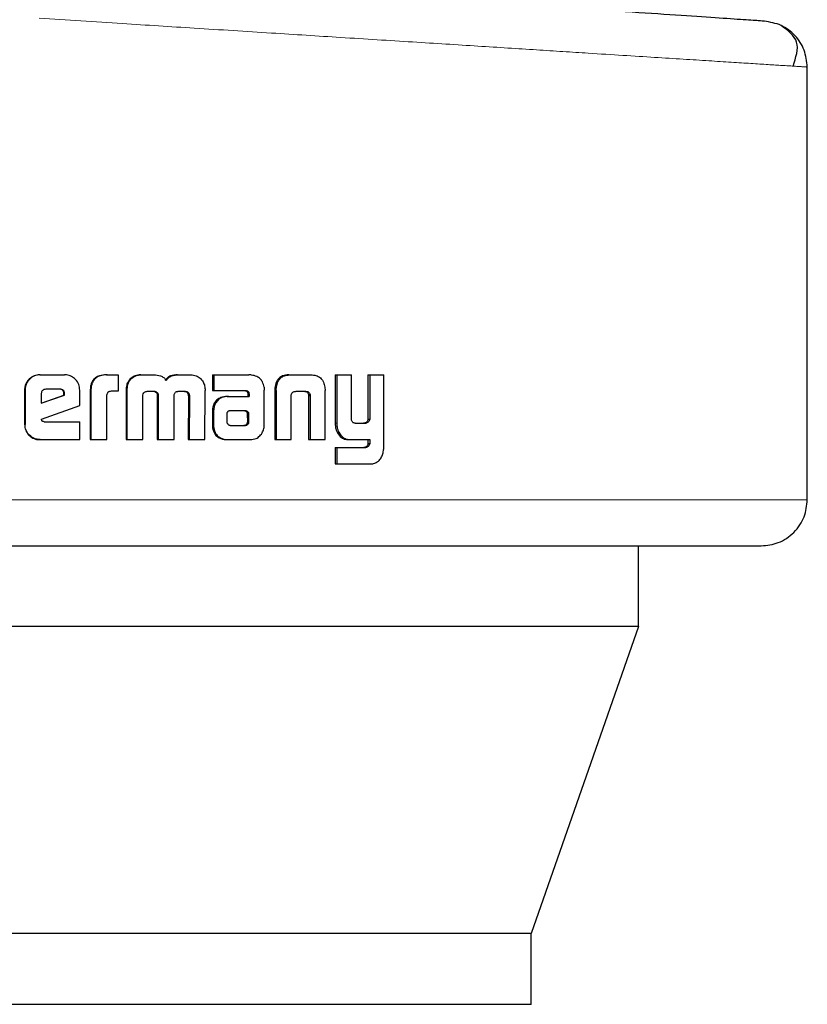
# Model space of a CAD drawing. Header units: millimetres. Extents: x 19 to 255, y 64 to 156.
# Tile 4 of 76: x 34.126 to 35.017, y 63.543 to 64.656. Entities that reach past the tile are written whole.
import ezdxf

# ---------------------------------------------------------------- set-up
doc = ezdxf.new("R2010")
doc.units = ezdxf.units.MM
doc.linetypes.add('PHANTOM', pattern=[12.7, 6.35, -1.27, 1.27, -1.27, 1.27, -1.27])

msp = doc.modelspace()

# ---------------------------------------------------------------- linework, layer by layer
at = {"color": 7, "linetype": 'Continuous', "lineweight": 25}
for p, q in [((35.0165, 64.1131), (35.0165, 64.6023)), ((34.1488, 64.2544), (34.1494, 64.2544)), ((34.1494, 64.2544), (34.1769, 64.2544)), ((34.2242, 64.2544), (34.225, 64.2544)), ((34.225, 64.2544), (34.2374, 64.2544)), ((34.2374, 64.2544), (34.2374, 64.2358)), ((34.263, 64.2544), (34.264, 64.2544)), ((34.264, 64.2544), (34.2778, 64.2544)), ((34.3046, 64.2544), (34.3058, 64.2544)), ((34.3058, 64.2544), (34.3194, 64.2544)), ((34.3442, 64.2544), (34.3442, 64.2367)), ((34.3442, 64.2544), (34.3455, 64.2544)), ((34.3455, 64.2544), (34.3455, 64.2367)), ((34.3455, 64.2544), (34.3853, 64.2544)), ((34.4305, 64.2544), (34.4322, 64.2544)), ((34.4322, 64.2544), (34.4556, 64.2544)), ((34.4828, 64.2544), (34.4828, 64.1996)), ((34.4828, 64.2544), (34.4847, 64.2544)), ((34.4847, 64.2544), (34.4847, 64.1996)), ((34.4847, 64.2544), (34.5011, 64.2544)), ((34.5011, 64.2055), (34.5011, 64.2544)), ((34.5199, 64.2544), (34.5199, 64.2043)), ((34.5199, 64.2544), (34.5219, 64.2544)), ((34.5219, 64.2544), (34.5219, 64.2043)), ((34.5219, 64.2544), (34.5378, 64.2544)), ((34.5378, 64.1736), (34.5378, 64.2544)), ((34.2497, 64.2466), (34.2487, 64.2466)), ((34.4148, 64.2403), (34.4164, 64.2403)), ((34.471, 64.2403), (34.4713, 64.2368)), ((34.1317, 64.237), (34.1317, 64.1983)), ((34.1317, 64.237), (34.1322, 64.237)), ((34.1322, 64.237), (34.1322, 64.1983)), ((34.1506, 64.2331), (34.1506, 64.2223)), ((34.1506, 64.2223), (34.1768, 64.2312)), ((34.1506, 64.2224), (34.1761, 64.2312)), ((34.1718, 64.2381), (34.1557, 64.2381)), ((34.1768, 64.2329), (34.1761, 64.2329)), ((34.1761, 64.2312), (34.1761, 64.2329)), ((34.1768, 64.2312), (34.1761, 64.2312)), ((34.1768, 64.2312), (34.1768, 64.2329)), ((34.194, 64.2196), (34.194, 64.237)), ((34.2057, 64.2355), (34.2057, 64.1811)), ((34.2057, 64.2355), (34.2065, 64.2355)), ((34.2065, 64.2355), (34.2065, 64.1811)), ((34.2248, 64.1811), (34.2248, 64.2318)), ((34.2374, 64.2358), (34.2294, 64.2358)), ((34.2464, 64.2367), (34.2464, 64.1811)), ((34.2464, 64.2367), (34.2473, 64.2367)), ((34.2473, 64.2367), (34.2473, 64.1811)), ((34.2654, 64.1811), (34.2652, 64.2302)), ((34.2703, 64.2358), (34.279, 64.2358)), ((34.2817, 64.231), (34.2817, 64.1811)), ((34.2817, 64.231), (34.2828, 64.231)), ((34.2828, 64.231), (34.2828, 64.1811)), ((34.3007, 64.1811), (34.3007, 64.231)), ((34.3053, 64.2358), (34.3131, 64.2358)), ((34.3155, 64.2344), (34.3167, 64.2344)), ((34.3168, 64.2302), (34.3167, 64.1811)), ((34.3168, 64.2302), (34.318, 64.2302)), ((34.318, 64.2302), (34.3179, 64.1811)), ((34.3356, 64.1811), (34.3358, 64.2367)), ((34.3442, 64.2367), (34.3455, 64.2367)), ((34.3455, 64.2367), (34.3817, 64.2367)), ((34.3608, 64.2299), (34.3622, 64.2299)), ((34.3622, 64.2299), (34.3855, 64.2299)), ((34.3839, 64.2339), (34.3839, 64.2329)), ((34.3839, 64.2339), (34.3853, 64.2339)), ((34.3839, 64.2329), (34.3853, 64.2329)), ((34.384, 64.2318), (34.384, 64.2299)), ((34.384, 64.2318), (34.3855, 64.2318)), ((34.3853, 64.2339), (34.3853, 64.2329)), ((34.3855, 64.2318), (34.3855, 64.2299)), ((34.4026, 64.1983), (34.4027, 64.2371)), ((34.4146, 64.2368), (34.4146, 64.1811)), ((34.4162, 64.2368), (34.4162, 64.1811)), ((34.4332, 64.1811), (34.4332, 64.2317)), ((34.4386, 64.2358), (34.4491, 64.2358)), ((34.4527, 64.2317), (34.4545, 64.2317)), ((34.4528, 64.2306), (34.4528, 64.1811)), ((34.4546, 64.2306), (34.4546, 64.1811)), ((34.4713, 64.1811), (34.4713, 64.2368)), ((34.1508, 64.2042), (34.194, 64.2196)), ((34.344, 64.2125), (34.344, 64.1976)), ((34.3453, 64.2125), (34.3453, 64.1976)), ((34.3602, 64.21), (34.3602, 64.2089)), ((34.3602, 64.2089), (34.3603, 64.2014)), ((34.3637, 64.2137), (34.363, 64.2135)), ((34.3647, 64.2137), (34.3637, 64.2137)), ((34.3807, 64.2137), (34.3647, 64.2137)), ((34.3839, 64.2015), (34.3837, 64.2096)), ((34.3852, 64.2096), (34.3837, 64.2096)), ((34.3853, 64.2015), (34.3852, 64.2096)), ((34.1317, 64.1983), (34.1322, 64.1983)), ((34.1539, 64.2014), (34.194, 64.2014)), ((34.194, 64.1811), (34.194, 64.2014)), ((34.344, 64.1976), (34.3453, 64.1976)), ((34.3442, 64.1943), (34.3455, 64.1943)), ((34.3647, 64.1971), (34.3794, 64.1972)), ((34.3648, 64.1971), (34.3809, 64.1972)), ((34.3809, 64.1972), (34.3794, 64.1972)), ((34.3843, 64.1986), (34.3829, 64.1986)), ((34.3853, 64.2015), (34.3839, 64.2015)), ((34.5055, 64.1996), (34.517, 64.1996)), ((34.5159, 64.1998), (34.5179, 64.1998)), ((34.5199, 64.2043), (34.5219, 64.2043)), ((34.4851, 64.1894), (34.487, 64.1894)), ((34.1494, 64.1811), (34.1488, 64.1811)), ((34.1494, 64.1811), (34.194, 64.1811)), ((34.2057, 64.1811), (34.2065, 64.1811)), ((34.2065, 64.1811), (34.2248, 64.1811)), ((34.2464, 64.1811), (34.2473, 64.1811)), ((34.2473, 64.1811), (34.2654, 64.1811)), ((34.2817, 64.1811), (34.2828, 64.1811)), ((34.2828, 64.1811), (34.3007, 64.1811)), ((34.3167, 64.1811), (34.3179, 64.1811)), ((34.3179, 64.1811), (34.3356, 64.1811)), ((34.3617, 64.1811), (34.3631, 64.1811)), ((34.3631, 64.1811), (34.387, 64.1811)), ((34.4146, 64.1811), (34.4162, 64.1811)), ((34.4162, 64.1811), (34.4332, 64.1811)), ((34.4528, 64.1811), (34.4546, 64.1811)), ((34.4546, 64.1811), (34.4713, 64.1811)), ((34.4828, 64.1723), (34.4828, 64.1537)), ((34.4828, 64.1723), (34.4847, 64.1723)), ((34.4847, 64.1723), (34.4847, 64.1537)), ((34.4847, 64.1723), (34.5174, 64.1723)), ((34.499, 64.1811), (34.501, 64.1811)), ((34.501, 64.1811), (34.5219, 64.1811)), ((34.5199, 64.1811), (34.5199, 64.1768)), ((34.5199, 64.1768), (34.5219, 64.1768)), ((34.5219, 64.1811), (34.5219, 64.1768)), ((34.4828, 64.1537), (34.4847, 64.1537)), ((34.4847, 64.1537), (34.5228, 64.1537)), ((34.8257, 63.9697), (34.8257, 64.0611)), ((34.8257, 63.9697), (33.2896, 63.9697)), ((34.8257, 63.9697), (34.7042, 63.6227)), ((34.7042, 63.6227), (33.4306, 63.6227)), ((34.7042, 63.5427), (34.7042, 63.6227)), ((34.7042, 63.5427), (33.4306, 63.5427))]:
    msp.add_line(p, q, dxfattribs=at)
at = {"color": 8, "linetype": 'PHANTOM', "lineweight": 18}
for p, q in [((34.4162, 64.2368), (34.4146, 64.2368)), ((34.4528, 64.2306), (34.4546, 64.2306)), ((34.344, 64.2125), (34.3453, 64.2125)), ((34.3816, 64.2132), (34.3831, 64.2132)), ((34.4828, 64.1996), (34.4847, 64.1996)), ((34.5163, 64.1724), (34.5183, 64.1724)), ((35.0165, 64.1131), (34.0102, 64.1131))]:
    msp.add_line(p, q, dxfattribs=at)
at = {"color": 7, "linetype": 'Continuous', "lineweight": 25}
for points, knots in [([(34.968, 64.6542), (34.9666, 64.6543), (34.964, 64.6545), (34.9429, 64.6559), (34.9095, 64.6581), (34.8631, 64.6613), (34.8046, 64.6652), (34.7349, 64.6698), (34.6549, 64.6752), (34.5657, 64.6812), (34.4687, 64.6877), (34.3651, 64.6946), (34.2567, 64.7019), (34.1818, 64.7069), (34.1444, 64.7094)], [0, 0, 0, 0, 0.083265, 0.166495, 0.249769, 0.333065, 0.416337, 0.499665, 0.583021, 0.66636, 0.749752, 0.83317, 0.916563, 1, 1, 1, 1]), ([(35.0165, 64.6023), (35.0158, 64.6088), (35.0144, 64.6219), (35.0033, 64.6386), (34.9874, 64.6508), (34.9744, 64.6531), (34.968, 64.6542)], [0, 0, 0, 0, 0.249997, 0.500004, 0.750002, 1, 1, 1, 1]), ([(35.0004, 64.6033), (35.0036, 64.613), (35.01, 64.6322), (34.9945, 64.6436), (34.9868, 64.6493)], [0, 0, 0, 0, 0.503796, 1, 1, 1, 1]), ([(34.1488, 64.2544), (34.1467, 64.2541), (34.1423, 64.2537), (34.1369, 64.25), (34.1332, 64.2451), (34.1318, 64.2405), (34.1317, 64.2378), (34.1317, 64.237)], [0, 0, 0, 0, 0.241705, 0.484852, 0.698293, 0.917574, 1, 1, 1, 1]), ([(34.1494, 64.2544), (34.1472, 64.2541), (34.1428, 64.2537), (34.1374, 64.2499), (34.1337, 64.245), (34.1323, 64.2405), (34.1322, 64.2378), (34.1322, 64.237)], [0, 0, 0, 0, 0.24285, 0.48717, 0.701504, 0.919942, 1, 1, 1, 1]), ([(34.194, 64.237), (34.1938, 64.2392), (34.1934, 64.2437), (34.1896, 64.2491), (34.1848, 64.2529), (34.1803, 64.2543), (34.1776, 64.2543), (34.1769, 64.2544)], [0, 0, 0, 0, 0.242794, 0.486977, 0.700866, 0.920394, 1, 1, 1, 1]), ([(34.2242, 64.2544), (34.2215, 64.2542), (34.2172, 64.254), (34.2118, 64.2513), (34.2085, 64.2478), (34.2061, 64.2424), (34.2059, 64.2382), (34.2057, 64.2355)], [0, 0, 0, 0, 0.2645371, 0.4269655, 0.5903811, 0.7388039, 1, 1, 1, 1]), ([(34.225, 64.2544), (34.2223, 64.2542), (34.218, 64.254), (34.2126, 64.2513), (34.2092, 64.2477), (34.2069, 64.2424), (34.2066, 64.2382), (34.2065, 64.2355)], [0, 0, 0, 0, 0.266682, 0.429117, 0.592548, 0.740988, 1, 1, 1, 1]), ([(34.263, 64.2544), (34.2608, 64.2542), (34.2569, 64.2539), (34.2519, 64.2509), (34.2498, 64.2481), (34.2487, 64.2466)], [0, 0, 0, 0, 0.38411, 0.690357, 1, 1, 1, 1]), ([(34.2497, 64.2466), (34.2511, 64.2485), (34.2537, 64.2518), (34.2591, 64.2541), (34.2624, 64.2543), (34.264, 64.2544)], [0, 0, 0, 0, 0.406345, 0.724529, 1, 1, 1, 1]), ([(34.2778, 64.2544), (34.2804, 64.2542), (34.2843, 64.254), (34.2891, 64.2515), (34.291, 64.2493), (34.2918, 64.248), (34.2918, 64.2479)], [0, 0, 0, 0, 0.483266, 0.726031, 0.96998, 1, 1, 1, 1]), ([(34.3046, 64.2544), (34.3019, 64.2542), (34.2979, 64.254), (34.2931, 64.2513), (34.2915, 64.249), (34.2907, 64.2479)], [0, 0, 0, 0, 0.50006, 0.750225, 1, 1, 1, 1]), ([(34.2918, 64.2479), (34.2926, 64.249), (34.2942, 64.2513), (34.2991, 64.254), (34.3031, 64.2542), (34.3058, 64.2544)], [0, 0, 0, 0, 0.249419, 0.499518, 1, 1, 1, 1]), ([(34.3194, 64.2544), (34.3216, 64.2542), (34.3254, 64.2538), (34.3303, 64.2509), (34.3324, 64.2481), (34.3334, 64.2466)], [0, 0, 0, 0, 0.385701, 0.692152, 1, 1, 1, 1]), ([(34.3883, 64.2541), (34.3878, 64.2542), (34.3868, 64.2543), (34.3858, 64.2543), (34.3853, 64.2544)], [0, 0, 0, 0, 0.5003079, 1, 1, 1, 1]), ([(34.4024, 64.2404), (34.4019, 64.2424), (34.4011, 64.246), (34.3981, 64.2501), (34.3938, 64.253), (34.3903, 64.2537), (34.3883, 64.2541)], [0, 0, 0, 0, 0.2829642, 0.488468, 0.6937314, 1, 1, 1, 1]), ([(34.4305, 64.2544), (34.428, 64.2542), (34.4241, 64.2539), (34.4194, 64.2509), (34.4164, 64.247), (34.4152, 64.2431), (34.4149, 64.2407), (34.4148, 64.2403)], [0, 0, 0, 0, 0.328275, 0.515876, 0.703911, 0.942647, 1, 1, 1, 1]), ([(34.4164, 64.2403), (34.4168, 64.2424), (34.4176, 64.246), (34.4205, 64.2503), (34.4244, 64.2532), (34.4285, 64.2542), (34.4313, 64.2543), (34.4322, 64.2544)], [0, 0, 0, 0, 0.25997, 0.447475, 0.635338, 0.880875, 1, 1, 1, 1]), ([(34.4556, 64.2544), (34.4574, 64.2542), (34.4602, 64.2541), (34.4637, 64.2527), (34.4661, 64.2511), (34.4681, 64.2489), (34.47, 64.2453), (34.4706, 64.2423), (34.471, 64.2403)], [0, 0, 0, 0, 0.250361, 0.375681, 0.500826, 0.622424, 0.750726, 1, 1, 1, 1]), ([(34.2487, 64.2466), (34.2481, 64.2454), (34.247, 64.2433), (34.2465, 64.2399), (34.2464, 64.2378), (34.2464, 64.2367)], [0, 0, 0, 0, 0.391743, 0.692694, 1, 1, 1, 1]), ([(34.2497, 64.2466), (34.249, 64.2454), (34.248, 64.2433), (34.2474, 64.2399), (34.2474, 64.2378), (34.2473, 64.2367)], [0, 0, 0, 0, 0.395665, 0.694708, 1, 1, 1, 1]), ([(34.3334, 64.2466), (34.3342, 64.2451), (34.3352, 64.2428), (34.3357, 64.2393), (34.3357, 64.2376), (34.3358, 64.2367)], [0, 0, 0, 0, 0.499124, 0.749501, 1, 1, 1, 1]), ([(34.4024, 64.2404), (34.4024, 64.24), (34.4026, 64.2394), (34.4026, 64.2383), (34.4026, 64.2375), (34.4027, 64.2371)], [0, 0, 0, 0, 0.308521, 0.616932, 1, 1, 1, 1]), ([(34.4148, 64.2403), (34.4147, 64.2397), (34.4146, 64.2386), (34.4146, 64.2374), (34.4146, 64.2368)], [0, 0, 0, 0, 0.5, 1, 1, 1, 1]), ([(34.4162, 64.2368), (34.4162, 64.2372), (34.4162, 64.2378), (34.4162, 64.239), (34.4163, 64.2398), (34.4164, 64.2403)], [0, 0, 0, 0, 0.292061, 0.584184, 1, 1, 1, 1]), ([(34.1557, 64.2381), (34.155, 64.238), (34.1536, 64.2378), (34.1519, 64.2366), (34.1508, 64.2351), (34.1506, 64.2338), (34.1506, 64.2332), (34.1506, 64.2331)], [0, 0, 0, 0, 0.2720256, 0.5193165, 0.7554507, 0.9650564, 1, 1, 1, 1]), ([(34.1761, 64.2329), (34.1761, 64.2338), (34.176, 64.2351), (34.1751, 64.2367), (34.1741, 64.2375), (34.1727, 64.238), (34.1717, 64.238), (34.1711, 64.2381)], [0, 0, 0, 0, 0.317568, 0.474658, 0.632261, 0.786549, 1, 1, 1, 1]), ([(34.1768, 64.2329), (34.1768, 64.2337), (34.1767, 64.2349), (34.176, 64.2364), (34.175, 64.2373), (34.1735, 64.238), (34.1725, 64.238), (34.1718, 64.2381)], [0, 0, 0, 0, 0.273281, 0.436252, 0.60048, 0.749556, 1, 1, 1, 1]), ([(34.2294, 64.2358), (34.2288, 64.2357), (34.2276, 64.2354), (34.2261, 64.2347), (34.2252, 64.2336), (34.2248, 64.2326), (34.2248, 64.232), (34.2248, 64.2318)], [0, 0, 0, 0, 0.278901, 0.561679, 0.735005, 0.90887, 1, 1, 1, 1]), ([(34.2652, 64.2302), (34.2652, 64.2303), (34.2652, 64.2305), (34.2652, 64.2309), (34.2653, 64.2312), (34.2653, 64.2314)], [0, 0, 0, 0, 0.259826, 0.519293, 1, 1, 1, 1]), ([(34.2653, 64.2314), (34.2656, 64.2323), (34.266, 64.2337), (34.2673, 64.235), (34.2687, 64.2357), (34.2697, 64.2357), (34.2703, 64.2358)], [0, 0, 0, 0, 0.36905, 0.56774, 0.766427, 1, 1, 1, 1]), ([(34.2779, 64.2358), (34.2786, 64.2355), (34.2797, 64.2352), (34.2809, 64.2341), (34.2815, 64.2328), (34.2817, 64.2318), (34.2817, 64.2312), (34.2817, 64.231)], [0, 0, 0, 0, 0.326837, 0.527897, 0.729271, 0.942515, 1, 1, 1, 1]), ([(34.279, 64.2358), (34.2796, 64.2355), (34.2807, 64.2352), (34.282, 64.2341), (34.2826, 64.2328), (34.2828, 64.2318), (34.2828, 64.2312), (34.2828, 64.231)], [0, 0, 0, 0, 0.326443, 0.527492, 0.728795, 0.941235, 1, 1, 1, 1]), ([(34.3007, 64.231), (34.3008, 64.2317), (34.3009, 64.2329), (34.3017, 64.2342), (34.3026, 64.235), (34.3032, 64.2353), (34.3034, 64.2354)], [0, 0, 0, 0, 0.369374, 0.61525, 0.860889, 1, 1, 1, 1]), ([(34.3034, 64.2354), (34.3036, 64.2354), (34.304, 64.2356), (34.3047, 64.2357), (34.3051, 64.2357), (34.3053, 64.2358)], [0, 0, 0, 0, 0.341028, 0.669659, 1, 1, 1, 1]), ([(34.3119, 64.2358), (34.3124, 64.2357), (34.3133, 64.2357), (34.3146, 64.2353), (34.3152, 64.2347), (34.3155, 64.2344)], [0, 0, 0, 0, 0.379833, 0.700358, 1, 1, 1, 1]), ([(34.3131, 64.2358), (34.3135, 64.2357), (34.3145, 64.2357), (34.3158, 64.2353), (34.3164, 64.2347), (34.3167, 64.2344)], [0, 0, 0, 0, 0.344467, 0.692518, 1, 1, 1, 1]), ([(34.3155, 64.2344), (34.3158, 64.234), (34.3166, 64.233), (34.3168, 64.2314), (34.3168, 64.2305), (34.3168, 64.2302)], [0, 0, 0, 0, 0.365532, 0.814876, 1, 1, 1, 1]), ([(34.3167, 64.2344), (34.3171, 64.234), (34.3178, 64.233), (34.318, 64.2314), (34.318, 64.2305), (34.318, 64.2302)], [0, 0, 0, 0, 0.3648511, 0.8119667, 1, 1, 1, 1]), ([(34.3608, 64.2299), (34.3583, 64.2297), (34.3541, 64.2294), (34.349, 64.2263), (34.346, 64.2224), (34.3442, 64.2176), (34.3441, 64.2143), (34.344, 64.2125)], [0, 0, 0, 0, 0.2865, 0.465498, 0.644801, 0.814117, 1, 1, 1, 1]), ([(34.3622, 64.2299), (34.3596, 64.2297), (34.3554, 64.2294), (34.3504, 64.2262), (34.3473, 64.2224), (34.3456, 64.2176), (34.3454, 64.2143), (34.3453, 64.2125)], [0, 0, 0, 0, 0.288816, 0.467648, 0.646821, 0.816013, 1, 1, 1, 1]), ([(34.3802, 64.2367), (34.381, 64.2365), (34.3821, 64.2363), (34.3833, 64.2353), (34.3837, 64.2346), (34.3838, 64.2341), (34.3839, 64.2339)], [0, 0, 0, 0, 0.480069, 0.712024, 0.875302, 1, 1, 1, 1]), ([(34.3817, 64.2367), (34.3821, 64.2366), (34.383, 64.2365), (34.3841, 64.2359), (34.3848, 64.2353), (34.3852, 64.2346), (34.3853, 64.2341), (34.3853, 64.2339)], [0, 0, 0, 0, 0.267999, 0.537916, 0.722233, 0.870389, 1, 1, 1, 1]), ([(34.3839, 64.2329), (34.3839, 64.2328), (34.384, 64.2325), (34.384, 64.2322), (34.384, 64.2319), (34.384, 64.2318)], [0, 0, 0, 0, 0.35627, 0.675842, 1, 1, 1, 1]), ([(34.3853, 64.2329), (34.3854, 64.2328), (34.3854, 64.2325), (34.3855, 64.2322), (34.3855, 64.2319), (34.3855, 64.2318)], [0, 0, 0, 0, 0.3560934, 0.6758918, 1, 1, 1, 1]), ([(34.4332, 64.2317), (34.4333, 64.2323), (34.4335, 64.2334), (34.4345, 64.2346), (34.4358, 64.2354), (34.4372, 64.2357), (34.4382, 64.2357), (34.4386, 64.2358)], [0, 0, 0, 0, 0.237961, 0.403549, 0.567936, 0.841566, 1, 1, 1, 1]), ([(34.4474, 64.2358), (34.4482, 64.2357), (34.4495, 64.2357), (34.4511, 64.2348), (34.4521, 64.2338), (34.4526, 64.2326), (34.4527, 64.232), (34.4527, 64.2317)], [0, 0, 0, 0, 0.345107, 0.539611, 0.735416, 0.907085, 1, 1, 1, 1]), ([(34.4491, 64.2358), (34.4497, 64.2357), (34.4509, 64.2357), (34.4525, 64.2351), (34.4536, 64.2341), (34.4543, 64.233), (34.4544, 64.2321), (34.4545, 64.2317)], [0, 0, 0, 0, 0.247656, 0.497731, 0.67266, 0.848206, 1, 1, 1, 1]), ([(34.4527, 64.2317), (34.4527, 64.2316), (34.4528, 64.2314), (34.4528, 64.231), (34.4528, 64.2308), (34.4528, 64.2306)], [0, 0, 0, 0, 0.357146, 0.675792, 1, 1, 1, 1]), ([(34.4545, 64.2317), (34.4545, 64.2316), (34.4546, 64.2313), (34.4546, 64.231), (34.4546, 64.2308), (34.4546, 64.2306)], [0, 0, 0, 0, 0.3607, 0.677639, 1, 1, 1, 1]), ([(34.363, 64.2135), (34.3626, 64.2134), (34.362, 64.2133), (34.3612, 64.2127), (34.3606, 64.2118), (34.3604, 64.2108), (34.3603, 64.2102), (34.3602, 64.21)], [0, 0, 0, 0, 0.216485, 0.399972, 0.583155, 0.90123, 1, 1, 1, 1]), ([(34.3816, 64.2132), (34.3813, 64.2134), (34.3807, 64.2136), (34.3799, 64.2137), (34.3795, 64.2137), (34.3792, 64.2137)], [0, 0, 0, 0, 0.437748, 0.717492, 1, 1, 1, 1]), ([(34.3831, 64.2132), (34.3827, 64.2134), (34.3822, 64.2136), (34.3814, 64.2137), (34.3809, 64.2137), (34.3807, 64.2137)], [0, 0, 0, 0, 0.435796, 0.716321, 1, 1, 1, 1]), ([(34.3837, 64.2096), (34.3837, 64.21), (34.3837, 64.2106), (34.3836, 64.2114), (34.3833, 64.2121), (34.3825, 64.2126), (34.3819, 64.213), (34.3816, 64.2132)], [0, 0, 0, 0, 0.263613, 0.411817, 0.516136, 0.740936, 1, 1, 1, 1]), ([(34.3852, 64.2096), (34.3852, 64.21), (34.3852, 64.2106), (34.3851, 64.2114), (34.3847, 64.2121), (34.384, 64.2126), (34.3834, 64.213), (34.3831, 64.2132)], [0, 0, 0, 0, 0.263279, 0.411055, 0.514952, 0.737604, 1, 1, 1, 1]), ([(34.5055, 64.1996), (34.5049, 64.1997), (34.5039, 64.1998), (34.5026, 64.2005), (34.5017, 64.2017), (34.5012, 64.2034), (34.5011, 64.2048), (34.5011, 64.2055)], [0, 0, 0, 0, 0.2315959, 0.3868996, 0.5428385, 0.7448406, 1, 1, 1, 1]), ([(34.1317, 64.1983), (34.1319, 64.1961), (34.1324, 64.1916), (34.1361, 64.1862), (34.141, 64.1825), (34.1455, 64.1811), (34.1481, 64.1811), (34.1488, 64.1811)], [0, 0, 0, 0, 0.245161, 0.492092, 0.703186, 0.921864, 1, 1, 1, 1]), ([(34.1494, 64.1811), (34.1472, 64.1813), (34.1427, 64.1817), (34.1373, 64.1856), (34.1336, 64.1905), (34.1323, 64.195), (34.1322, 64.1977), (34.1322, 64.1983)], [0, 0, 0, 0, 0.246558, 0.494884, 0.706896, 0.924834, 1, 1, 1, 1]), ([(34.1539, 64.2014), (34.1534, 64.2014), (34.1526, 64.2014), (34.1518, 64.2018), (34.1514, 64.2022), (34.151, 64.203), (34.1509, 64.2037), (34.1508, 64.2042)], [0, 0, 0, 0, 0.334934, 0.463294, 0.562729, 0.662446, 1, 1, 1, 1]), ([(34.344, 64.1976), (34.344, 64.197), (34.344, 64.196), (34.3441, 64.1949), (34.3442, 64.1943)], [0, 0, 0, 0, 0.500002, 1, 1, 1, 1]), ([(34.3442, 64.1943), (34.3448, 64.192), (34.3458, 64.1881), (34.3496, 64.1842), (34.3545, 64.1816), (34.3587, 64.1811), (34.3614, 64.1811), (34.3617, 64.1811)], [0, 0, 0, 0, 0.28303, 0.470371, 0.656878, 0.960237, 1, 1, 1, 1]), ([(34.3453, 64.1976), (34.3453, 64.1973), (34.3453, 64.1966), (34.3454, 64.1955), (34.3455, 64.1948), (34.3455, 64.1943)], [0, 0, 0, 0, 0.304929, 0.609964, 1, 1, 1, 1]), ([(34.3455, 64.1943), (34.3461, 64.192), (34.3472, 64.1882), (34.351, 64.1842), (34.3558, 64.1817), (34.3601, 64.1811), (34.3628, 64.1811), (34.3631, 64.1811)], [0, 0, 0, 0, 0.281033, 0.468276, 0.654682, 0.959017, 1, 1, 1, 1]), ([(34.3603, 64.2014), (34.3604, 64.201), (34.3604, 64.2002), (34.3609, 64.1994), (34.3612, 64.199), (34.3613, 64.1989)], [0, 0, 0, 0, 0.394691, 0.861129, 1, 1, 1, 1]), ([(34.3613, 64.1989), (34.3616, 64.1985), (34.3621, 64.1979), (34.3631, 64.1975), (34.3636, 64.1973), (34.3639, 64.1973)], [0, 0, 0, 0, 0.467573, 0.73055, 1, 1, 1, 1]), ([(34.3639, 64.1973), (34.364, 64.1972), (34.3642, 64.1972), (34.3645, 64.1971), (34.3647, 64.1971), (34.3648, 64.1971)], [0, 0, 0, 0, 0.360851, 0.678187, 1, 1, 1, 1]), ([(34.3794, 64.1972), (34.3798, 64.1972), (34.3807, 64.1973), (34.3819, 64.1977), (34.3826, 64.1983), (34.3829, 64.1986)], [0, 0, 0, 0, 0.3393249, 0.6812055, 1, 1, 1, 1]), ([(34.3809, 64.1972), (34.3813, 64.1972), (34.3822, 64.1973), (34.3834, 64.1977), (34.384, 64.1983), (34.3843, 64.1986)], [0, 0, 0, 0, 0.340131, 0.682853, 1, 1, 1, 1]), ([(34.3829, 64.1986), (34.383, 64.1989), (34.3834, 64.1994), (34.3838, 64.2004), (34.3838, 64.2011), (34.3839, 64.2015)], [0, 0, 0, 0, 0.332577, 0.6677, 1, 1, 1, 1]), ([(34.3843, 64.1986), (34.3845, 64.1989), (34.3849, 64.1994), (34.3853, 64.2004), (34.3853, 64.2011), (34.3853, 64.2015)], [0, 0, 0, 0, 0.332316, 0.667294, 1, 1, 1, 1]), ([(34.387, 64.1811), (34.3892, 64.1813), (34.3931, 64.1817), (34.3978, 64.1852), (34.4011, 64.1896), (34.4019, 64.1931), (34.4024, 64.1949)], [0, 0, 0, 0, 0.296819, 0.534185, 0.771641, 1, 1, 1, 1]), ([(34.4024, 64.1949), (34.4024, 64.1952), (34.4025, 64.1959), (34.4026, 64.197), (34.4026, 64.1978), (34.4026, 64.1983)], [0, 0, 0, 0, 0.294885, 0.589891, 1, 1, 1, 1]), ([(34.4828, 64.1996), (34.4829, 64.1983), (34.483, 64.1959), (34.4836, 64.1923), (34.4846, 64.1904), (34.4851, 64.1894)], [0, 0, 0, 0, 0.372653, 0.679158, 1, 1, 1, 1]), ([(34.4847, 64.1996), (34.4848, 64.1983), (34.4848, 64.1959), (34.4855, 64.1923), (34.4865, 64.1904), (34.487, 64.1894)], [0, 0, 0, 0, 0.37627, 0.681025, 1, 1, 1, 1]), ([(34.5159, 64.1998), (34.5158, 64.1998), (34.5156, 64.1997), (34.5153, 64.1997), (34.5151, 64.1997), (34.515, 64.1996)], [0, 0, 0, 0, 0.3602869, 0.6792055, 1, 1, 1, 1]), ([(34.5199, 64.2043), (34.5197, 64.2036), (34.5195, 64.2024), (34.5185, 64.201), (34.5173, 64.2001), (34.5164, 64.1999), (34.5159, 64.1998)], [0, 0, 0, 0, 0.3134, 0.530377, 0.747726, 1, 1, 1, 1]), ([(34.5179, 64.1998), (34.5178, 64.1998), (34.5176, 64.1997), (34.5173, 64.1997), (34.5171, 64.1997), (34.517, 64.1996)], [0, 0, 0, 0, 0.361696, 0.679457, 1, 1, 1, 1]), ([(34.5219, 64.2043), (34.5218, 64.2036), (34.5216, 64.2025), (34.5206, 64.2011), (34.5194, 64.2002), (34.5185, 64.1999), (34.5179, 64.1998)], [0, 0, 0, 0, 0.292464, 0.511596, 0.731144, 1, 1, 1, 1]), ([(34.4851, 64.1894), (34.4866, 64.1872), (34.489, 64.1835), (34.4944, 64.1812), (34.4975, 64.1811), (34.499, 64.1811)], [0, 0, 0, 0, 0.429334, 0.716177, 1, 1, 1, 1]), ([(34.487, 64.1894), (34.4885, 64.1871), (34.491, 64.1835), (34.4963, 64.1812), (34.4995, 64.1811), (34.501, 64.1811)], [0, 0, 0, 0, 0.432505, 0.7226241, 1, 1, 1, 1]), ([(34.5163, 64.1724), (34.5162, 64.1724), (34.516, 64.1723), (34.5156, 64.1723), (34.5154, 64.1723), (34.5153, 64.1723)], [0, 0, 0, 0, 0.3533095, 0.6745762, 1, 1, 1, 1]), ([(34.5199, 64.1768), (34.5197, 64.176), (34.5194, 64.1748), (34.5184, 64.1734), (34.5173, 64.1728), (34.5166, 64.1725), (34.5163, 64.1724)], [0, 0, 0, 0, 0.3529553, 0.5902302, 0.8265718, 1, 1, 1, 1]), ([(34.5183, 64.1724), (34.5182, 64.1724), (34.518, 64.1723), (34.5177, 64.1723), (34.5175, 64.1723), (34.5174, 64.1723)], [0, 0, 0, 0, 0.3525152, 0.6737316, 1, 1, 1, 1]), ([(34.5219, 64.1768), (34.5218, 64.1761), (34.5215, 64.1749), (34.5206, 64.1736), (34.5194, 64.1728), (34.5187, 64.1725), (34.5183, 64.1724)], [0, 0, 0, 0, 0.316252, 0.554895, 0.793034, 1, 1, 1, 1]), ([(34.5376, 64.17), (34.5376, 64.1703), (34.5377, 64.171), (34.5378, 64.1722), (34.5378, 64.1731), (34.5378, 64.1736)], [0, 0, 0, 0, 0.275159, 0.550391, 1, 1, 1, 1]), ([(34.5261, 64.1541), (34.528, 64.1548), (34.5314, 64.1561), (34.5349, 64.1604), (34.5368, 64.165), (34.5373, 64.1683), (34.5376, 64.17)], [0, 0, 0, 0, 0.316526, 0.546965, 0.776331, 1, 1, 1, 1]), ([(34.5228, 64.1537), (34.5231, 64.1537), (34.5236, 64.1537), (34.5247, 64.1538), (34.5255, 64.154), (34.5261, 64.1541)], [0, 0, 0, 0, 0.260069, 0.520356, 1, 1, 1, 1]), ([(34.9645, 64.0611), (34.971, 64.0617), (34.9811, 64.0628), (34.9932, 64.0693), (35.0016, 64.076), (35.0083, 64.0844), (35.0148, 64.0965), (35.0158, 64.1066), (35.0165, 64.1131)], [0, 0, 0, 0, 0.239452, 0.368358, 0.500002, 0.631637, 0.760544, 1, 1, 1, 1]), ([(34.0102, 64.0611), (34.0384, 64.0611), (34.0968, 64.0611), (34.1863, 64.0611), (34.2813, 64.0611), (34.381, 64.0611), (34.4839, 64.0611), (34.5775, 64.0611), (34.6602, 64.0611), (34.7316, 64.0611), (34.7971, 64.0611), (34.8547, 64.0611), (34.9022, 64.0611), (34.9374, 64.0611), (34.9602, 64.0611), (34.963, 64.0611), (34.9645, 64.0611)], [0, 0, 0, 0, 0.056512, 0.116766, 0.180699, 0.251723, 0.32802, 0.409681, 0.474925, 0.543225, 0.614383, 0.68811, 0.76403, 0.841683, 0.920535, 1, 1, 1, 1])]:
    msp.add_open_spline(points, degree=3, knots=knots, dxfattribs=at)
at = {"color": 8, "linetype": 'PHANTOM', "lineweight": 18}
msp.add_open_spline([(34.148, 64.6575), (34.1796, 64.6555), (34.2389, 64.6517), (34.3267, 64.6461), (34.4093, 64.6409), (34.4919, 64.6356), (34.5702, 64.6307), (34.6442, 64.626), (34.7105, 64.6217), (34.7785, 64.6174), (34.8454, 64.6132), (34.9068, 64.6093), (34.9553, 64.6062), (34.9903, 64.604), (35.0124, 64.6026), (35.0152, 64.6024), (35.0165, 64.6023)], degree=3, knots=[0, 0, 0, 0, 0.066618, 0.12514, 0.189875, 0.250255, 0.316305, 0.380006, 0.441359, 0.500366, 0.585655, 0.668945, 0.75024, 0.834102, 0.917353, 1, 1, 1, 1], dxfattribs=at)

doc.saveas('drawing.dxf')
